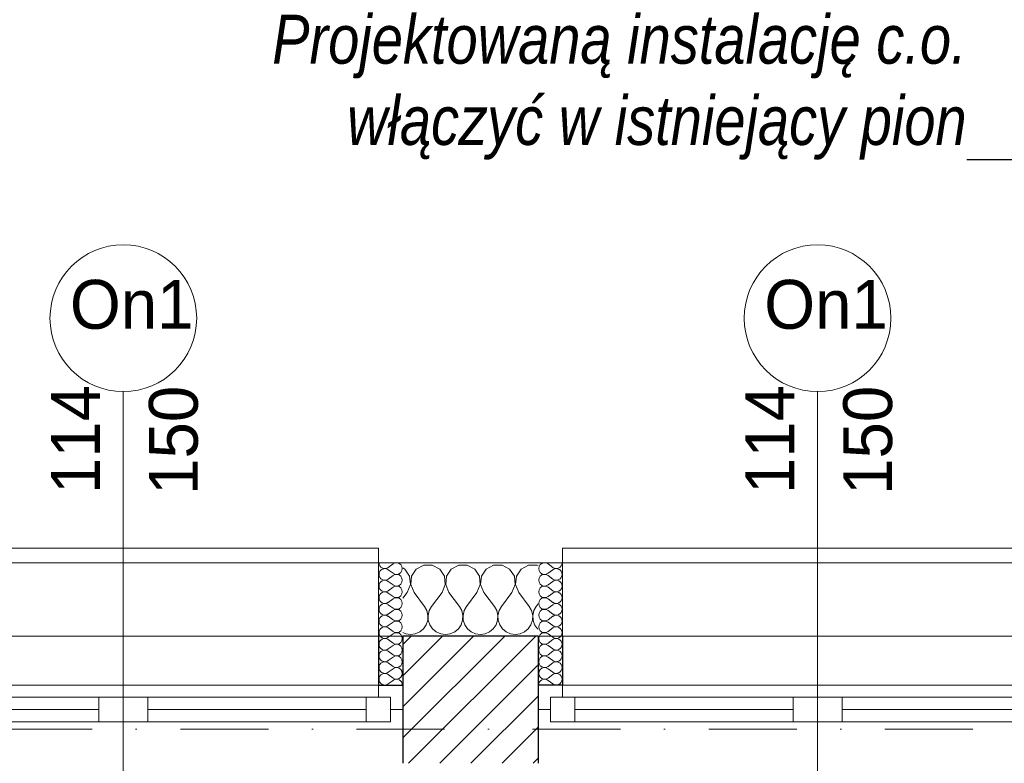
# Model space of a CAD drawing. Header units: millimetres. Extents: x 172139 to 266886, y 89525 to 138225.
# Tile 51 of 72: x 209629 to 211643, y 121266 to 122786. Entities that reach past the tile are written whole.
import ezdxf
from ezdxf.enums import TextEntityAlignment as Align

# ---------------------------------------------------------------- set-up
doc = ezdxf.new("R2010")
doc.units = ezdxf.units.MM
doc.header["$MEASUREMENT"] = 0
doc.linetypes.add('Kropki i Kreski', pattern=[360, 180, -90, 0, -90])
for name, color, linetype, lineweight in [('CO TRASA MODERNIZACJA.O.-TRASA_MODERNIZACJA_Nr_pióra__1', 7, 'Continuous', 13), ('KR_INW_Nr_pióra__101', 252, 'Continuous', 5), ('KR_INW_Nr_pióra__27', 7, 'Continuous', 25), ('KR_INW_Nr_pióra__47', 7, 'Continuous', 15), ('NAPIS_SODON_Nr_pióra__1', 7, 'Continuous', 13), ('Znaczniki okien ArchiCADa_Nr_pióra__7', 7, 'Continuous', 13)]:
    doc.layers.add(name, color=color, linetype=linetype, lineweight=lineweight)
for name, color, linetype in [('Konstrukcja - Siatki mod', 7, 'Continuous'), ('KR_INW', 7, 'Continuous'), ('NAPIS_SODON', 7, 'Continuous'), ('Znaczniki okien ArchiCADa', 7, 'Continuous')]:
    doc.layers.add(name, color=color, linetype=linetype)
for name, color, linetype, lineweight, true_color in [('Konstrukcja - Siatki mod_Nr_pióra__48', 7, 'Continuous', 15, 0xa80f02), ('KR_INW_Nr_pióra__102', 7, 'Continuous', 5, 0xcccccc), ('Okna ArchiCADa_Nr_pióra__64', 7, 'Continuous', 13, 0x41c341), ('Znaczniki okien ArchiCADa_Nr_pióra__20', 7, 'Continuous', 13, 0xb00000), ('Znaczniki okien ArchiCADa_Nr_pióra__44', 7, 'Continuous', 13, 0x029e21)]:
    doc.layers.add(name, color=color, linetype=linetype, lineweight=lineweight, true_color=true_color)
doc.styles.add('GENERATED_STYLE_1', font='txt')
doc.styles.add('GENERATED_STYLE_3', font='txt')
doc.dimstyles.new('GENERATED_STYLE__1', dxfattribs={"dimtxt": 0.18, "dimasz": 91.2, "dimexe": 0.18, "dimexo": 0.0625, "dimgap": 0.09, "dimtad": 0, "dimtih": 1, "dimtoh": 1, "dimdec": 4, "dimzin": 0, "dimdsep": 46, "dimcen": 0.09, "dimadec": 0, "dimazin": 0, "dimtfac": 1, "dimtdec": 4, "dimtmove": 0, "dimatfit": 3, "dimldrblk": 'ARROWHEAD_5', "dimfxl": 0, "dimtolj": 1, "dimtzin": 0, "dimarcsym": 0})

# ---------------------------------------------------------------- blocks, each defined once
blk = doc.blocks.new('Strop_1', base_point=(179225, 121523.3))
at = {"layer": 'NAPIS_SODON_Nr_pióra__1', "linetype": 'Continuous', "flags": 128}
blk.add_lwpolyline([(179225, 121523.3), (179225.9, 107003.8), (250898.3, 107008.3), (250897.4, 121527.8)], close=True, dxfattribs=at)
blk = doc.blocks.new('*X108')
at = {"layer": 'KR_INW_Nr_pióra__102', "linetype": 'Continuous'}
for p, q in [((210416.9, 121662.7), (210412.9, 121664.9)), ((210426.5, 121648.2), (210416.9, 121662.7)), ((210440.3, 121662.7), (210430.6, 121648.2)), ((210455.6, 121670.9), (210440.3, 121662.7)), ((210473, 121670.9), (210455.6, 121670.9)), ((210488.3, 121662.7), (210473, 121670.9)), ((210497.9, 121648.2), (210488.3, 121662.7)), ((210511.7, 121662.7), (210502.1, 121648.2)), ((210527, 121670.9), (210511.7, 121662.7)), ((210544.4, 121670.9), (210527, 121670.9)), ((210559.7, 121662.7), (210544.4, 121670.9)), ((210569.4, 121648.2), (210559.7, 121662.7)), ((210583.1, 121662.7), (210573.5, 121648.2)), ((210598.4, 121670.9), (210583.1, 121662.7)), ((210615.8, 121670.9), (210598.4, 121670.9)), ((210631.2, 121662.7), (210615.8, 121670.9)), ((210640.8, 121648.2), (210631.2, 121662.7)), ((210654.5, 121662.7), (210644.9, 121648.2)), ((210669.9, 121670.9), (210654.5, 121662.7)), ((210687.3, 121670.9), (210669.9, 121670.9)), ((210689.5, 121669.7), (210687.3, 121670.9)), ((210428.2, 121630.9), (210426.5, 121648.2)), ((210430.6, 121648.2), (210429, 121630.9)), ((210499.6, 121630.9), (210497.9, 121648.2)), ((210502.1, 121648.2), (210500.4, 121630.9)), ((210571, 121630.9), (210569.4, 121648.2)), ((210573.5, 121648.2), (210571.8, 121630.9)), ((210642.4, 121630.9), (210640.8, 121648.2)), ((210644.9, 121648.2), (210643.3, 121630.9)), ((210421.4, 121614.9), (210428.2, 121630.9)), ((210429, 121630.9), (210435.7, 121614.9)), ((210492.9, 121614.9), (210499.6, 121630.9)), ((210500.4, 121630.9), (210507.1, 121614.9)), ((210564.3, 121614.9), (210571, 121630.9)), ((210571.8, 121630.9), (210578.6, 121614.9)), ((210635.7, 121614.9), (210642.4, 121630.9)), ((210643.3, 121630.9), (210650, 121614.9)), ((210421.4, 121614.9), (210412.9, 121603.5)), ((210435.7, 121614.9), (210457.1, 121586.3)), ((210492.9, 121614.9), (210471.4, 121586.3)), ((210507.1, 121614.9), (210528.6, 121586.3)), ((210564.3, 121614.9), (210542.9, 121586.3)), ((210578.6, 121614.9), (210600, 121586.3)), ((210635.7, 121614.9), (210614.3, 121586.3)), ((210650, 121614.9), (210671.4, 121586.3)), ((210461.9, 121577.7), (210457.1, 121586.3)), ((210471.4, 121586.3), (210466.7, 121577.7)), ((210533.3, 121577.7), (210528.6, 121586.3)), ((210542.9, 121586.3), (210538.1, 121577.7)), ((210604.8, 121577.7), (210600, 121586.3)), ((210614.3, 121586.3), (210609.5, 121577.7)), ((210676.2, 121577.7), (210671.4, 121586.3)), ((210685.7, 121586.3), (210680.9, 121577.7)), ((210689.5, 121591.4), (210685.7, 121586.3)), ((210464.1, 121568.1), (210461.9, 121577.7)), ((210463.7, 121558.2), (210464.1, 121568.1)), ((210466.7, 121577.7), (210464.4, 121568.1)), ((210464.4, 121568.1), (210464.9, 121558.2)), ((210535.6, 121568.1), (210533.3, 121577.7)), ((210535.1, 121558.2), (210535.6, 121568.1)), ((210538.1, 121577.7), (210535.9, 121568.1)), ((210535.9, 121568.1), (210536.3, 121558.2)), ((210607, 121568.1), (210604.8, 121577.7)), ((210606.5, 121558.2), (210607, 121568.1)), ((210609.5, 121577.7), (210607.3, 121568.1)), ((210607.3, 121568.1), (210607.8, 121558.2)), ((210678.4, 121568.1), (210676.2, 121577.7)), ((210677.9, 121558.2), (210678.4, 121568.1)), ((210680.9, 121577.7), (210678.7, 121568.1)), ((210678.7, 121568.1), (210679.2, 121558.2)), ((210447.3, 121534.5), (210454.9, 121540.8)), ((210454.9, 121540.8), (210460.5, 121548.9)), ((210460.5, 121548.9), (210463.7, 121558.2)), ((210464.9, 121558.2), (210468.1, 121548.9)), ((210468.1, 121548.9), (210473.6, 121540.8)), ((210473.6, 121540.8), (210481.2, 121534.5)), ((210518.8, 121534.5), (210526.4, 121540.8)), ((210526.4, 121540.8), (210531.9, 121548.9)), ((210531.9, 121548.9), (210535.1, 121558.2)), ((210536.3, 121558.2), (210539.5, 121548.9)), ((210539.5, 121548.9), (210545.1, 121540.8)), ((210545.1, 121540.8), (210552.7, 121534.5)), ((210590.2, 121534.5), (210597.8, 121540.8)), ((210597.8, 121540.8), (210603.4, 121548.9)), ((210603.4, 121548.9), (210606.5, 121558.2)), ((210607.8, 121558.2), (210610.9, 121548.9)), ((210610.9, 121548.9), (210616.5, 121540.8)), ((210616.5, 121540.8), (210624.1, 121534.5)), ((210661.6, 121534.5), (210669.2, 121540.8)), ((210669.2, 121540.8), (210674.8, 121548.9)), ((210674.8, 121548.9), (210677.9, 121558.2)), ((210679.2, 121558.2), (210682.3, 121548.9)), ((210682.3, 121548.9), (210687.9, 121540.8)), ((210687.9, 121540.8), (210689.5, 121539.5)), ((210412.9, 121533.1), (210418.8, 121530.5)), ((210418.8, 121530.5), (210428.6, 121529.2)), ((210428.6, 121529.2), (210438.3, 121530.5)), ((210438.3, 121530.5), (210447.3, 121534.5)), ((210481.2, 121534.5), (210490.2, 121530.5)), ((210490.2, 121530.5), (210500, 121529.2)), ((210500, 121529.2), (210509.8, 121530.5)), ((210509.8, 121530.5), (210518.8, 121534.5)), ((210552.7, 121534.5), (210561.7, 121530.5)), ((210561.7, 121530.5), (210571.4, 121529.2)), ((210571.4, 121529.2), (210581.2, 121530.5)), ((210581.2, 121530.5), (210590.2, 121534.5)), ((210624.1, 121534.5), (210633.1, 121530.5)), ((210633.1, 121530.5), (210642.9, 121529.2)), ((210642.9, 121529.2), (210652.6, 121530.5)), ((210652.6, 121530.5), (210661.6, 121534.5))]:
    blk.add_line(p, q, dxfattribs=at)
blk = doc.blocks.new('*X128')
at = {"layer": 'KR_INW_Nr_pióra__102', "linetype": 'Continuous'}
for p, q in [((210709.8, 121673.2), (210719.3, 121666.1)), ((210709.8, 121654.2), (210719.3, 121661.3)), ((210709.8, 121649.4), (210719.3, 121642.3)), ((210709.8, 121630.4), (210719.3, 121637.5)), ((210709.8, 121625.6), (210719.3, 121618.5)), ((210709.8, 121606.5), (210719.3, 121613.7)), ((210709.8, 121601.8), (210719.3, 121594.6)), ((210709.8, 121582.7), (210719.3, 121589.9)), ((210709.8, 121578), (210719.3, 121570.8)), ((210709.8, 121558.9), (210719.3, 121566.1)), ((210709.8, 121554.2), (210719.3, 121547)), ((210709.8, 121535.1), (210719.3, 121542.3)), ((210709.8, 121530.4), (210719.3, 121523.2)), ((210709.8, 121511.3), (210719.3, 121518.5)), ((210709.8, 121506.5), (210719.3, 121499.4)), ((210709.8, 121487.5), (210719.3, 121494.6)), ((210709.8, 121482.7), (210719.3, 121475.6)), ((210709.8, 121463.7), (210719.3, 121470.8)), ((210709.8, 121458.9), (210719.3, 121451.8)), ((210709.8, 121439.9), (210719.3, 121447)), ((210709.8, 121435.1), (210719.3, 121428))]:
    blk.add_line(p, q, dxfattribs=at)
for centre, start, end in [((210702.6, 121663.7), 53.1301, 306.8699), ((210726.4, 121675.6), 233.1301, 0), ((210726.4, 121651.8), 0, 126.8699), ((210702.6, 121639.9), 53.1301, 306.8699), ((210726.4, 121651.8), 233.1301, 0), ((210726.4, 121628), 0, 126.8699), ((210702.6, 121616.1), 53.1301, 306.8699), ((210726.4, 121628), 233.1301, 0), ((210702.6, 121592.3), 53.1301, 306.8699), ((210726.4, 121604.2), 0, 126.8699), ((210726.4, 121604.2), 233.1301, 0), ((210702.6, 121568.5), 53.1301, 306.8699), ((210726.4, 121580.4), 0, 126.8699), ((210726.4, 121580.4), 233.1301, 0), ((210726.4, 121556.5), 0, 126.8699), ((210702.6, 121544.6), 53.1301, 306.8699), ((210726.4, 121556.5), 233.1301, 0), ((210726.4, 121532.7), 0, 126.8699), ((210702.6, 121520.8), 53.1301, 306.8699), ((210726.4, 121532.7), 233.1301, 0), ((210726.4, 121508.9), 0, 126.8699), ((210702.6, 121497), 53.1301, 306.8699), ((210726.4, 121508.9), 233.1301, 0), ((210702.6, 121473.2), 53.1301, 306.8699), ((210726.4, 121485.1), 0, 126.8699), ((210726.4, 121485.1), 233.1301, 0), ((210702.6, 121449.4), 53.1301, 306.8699), ((210726.4, 121461.3), 0, 126.8699), ((210726.4, 121461.3), 233.1301, 0), ((210726.4, 121437.5), 0, 126.8699), ((210702.6, 121425.6), 53.1301, 180), ((210726.4, 121437.5), 233.1301, 0)]:
    blk.add_arc(centre, 11.9, start, end, dxfattribs=at)
blk = doc.blocks.new('*X131')
at = {"layer": 'KR_INW_Nr_pióra__102', "linetype": 'Continuous'}
for p, q in [((210392.7, 121673.2), (210383.1, 121666.1)), ((210392.7, 121654.2), (210383.1, 121661.3)), ((210392.7, 121649.4), (210383.1, 121642.3)), ((210392.7, 121630.4), (210383.1, 121637.5)), ((210392.7, 121625.6), (210383.1, 121618.5)), ((210392.7, 121606.5), (210383.1, 121613.7)), ((210392.7, 121601.8), (210383.1, 121594.6)), ((210392.7, 121582.7), (210383.1, 121589.9)), ((210392.7, 121578), (210383.1, 121570.8)), ((210392.7, 121558.9), (210383.1, 121566.1)), ((210392.7, 121554.2), (210383.1, 121547)), ((210392.7, 121535.1), (210383.1, 121542.3)), ((210392.7, 121530.4), (210383.1, 121523.2)), ((210392.7, 121511.3), (210383.1, 121518.5)), ((210392.7, 121506.5), (210383.1, 121499.4)), ((210392.7, 121487.5), (210383.1, 121494.6)), ((210392.7, 121482.7), (210383.1, 121475.6)), ((210392.7, 121463.7), (210383.1, 121470.8)), ((210392.7, 121458.9), (210383.1, 121451.8)), ((210392.7, 121439.9), (210383.1, 121447)), ((210392.7, 121435.1), (210383.1, 121428))]:
    blk.add_line(p, q, dxfattribs=at)
for centre, start, end in [((210376, 121675.6), 180, 306.8699), ((210376, 121651.8), 53.1301, 180), ((210399.8, 121663.7), 233.1301, 126.8699), ((210376, 121651.8), 180, 306.8699), ((210376, 121628), 53.1301, 180), ((210399.8, 121639.9), 233.1301, 126.8699), ((210376, 121628), 180, 306.8699), ((210399.8, 121616.1), 233.1301, 126.8699), ((210376, 121604.2), 53.1301, 180), ((210376, 121604.2), 180, 306.8699), ((210399.8, 121592.3), 233.1301, 126.8699), ((210376, 121580.4), 53.1301, 180), ((210376, 121580.4), 180, 306.8699), ((210399.8, 121568.5), 233.1301, 126.8699), ((210376, 121556.5), 53.1301, 180), ((210376, 121556.5), 180, 306.8699), ((210376, 121532.7), 53.1301, 180), ((210399.8, 121544.6), 233.1301, 126.8699), ((210376, 121532.7), 180, 306.8699), ((210376, 121508.9), 53.1301, 180), ((210399.8, 121520.8), 233.1301, 126.8699), ((210376, 121508.9), 180, 306.8699), ((210399.8, 121497), 233.1301, 126.8699), ((210376, 121485.1), 53.1301, 180), ((210376, 121485.1), 180, 306.8699), ((210399.8, 121473.2), 233.1301, 126.8699), ((210376, 121461.3), 53.1301, 180), ((210376, 121461.3), 180, 306.8699), ((210399.8, 121449.4), 233.1301, 126.8699), ((210376, 121437.5), 53.1301, 180), ((210376, 121437.5), 180, 306.8699), ((210399.8, 121425.6), 0, 126.8699)]:
    blk.add_arc(centre, 11.9, start, end, dxfattribs=at)
blk = doc.blocks.new('Okno dwuskrzydłowe 19_3')
at = {"layer": 'Okna ArchiCADa_Nr_pióra__64', "linetype": 'Continuous'}
for p, q in [((-571.3, 230), (571.3, 230)), ((-546.3, 25), (-496.3, 25)), ((-546.3, -25), (-546.3, 25)), ((-496.3, 25), (-50, 25)), ((-496.3, 25), (-496.3, -25)), ((-496.3, 25), (-50, 25)), ((-50, -25), (-50, 25)), ((-50, 25), (0, 25)), ((0, 25), (0, -25)), ((0, 25), (50, 25)), ((0, -25), (0, 25)), ((50, 25), (496.3, 25)), ((50, 25), (50, -25)), ((50, 25), (496.3, 25)), ((496.3, -25), (496.3, 25)), ((496.3, 25), (546.3, 25)), ((546.3, 25), (546.3, -25)), ((-571.3, 0), (-546.3, 0)), ((-571.3, -50), (-571.3, 0)), ((-546.3, 0), (-546.3, -25)), ((-496.3, 0), (-50, 0)), ((50, 0), (496.3, 0)), ((546.3, -25), (546.3, 0)), ((546.3, 0), (571.3, 0)), ((571.3, -50), (571.3, 0)), ((-546.3, -25), (-521.3, -25)), ((-496.3, -25), (-546.3, -25)), ((-521.3, -25), (-521.3, -50)), ((-50, -25), (-496.3, -25)), ((0, -25), (-50, -25)), ((50, -25), (0, -25)), ((496.3, -25), (50, -25)), ((546.3, -25), (496.3, -25)), ((521.3, -50), (521.3, -25)), ((521.3, -25), (546.3, -25)), ((-521.3, -50), (-571.3, -50)), ((-521.3, -50), (-571.3, -50)), ((0, -50), (-521.3, -50)), ((521.3, -50), (0, -50)), ((571.3, -50), (521.3, -50)), ((521.3, -50), (571.3, -50)), ((-521.3, -300), (521.3, -300)), ((-521.3, -300), (-521.3, -330)), ((521.3, -330), (521.3, -300)), ((-521.3, -330), (521.3, -330))]:
    blk.add_line(p, q, dxfattribs=at)
blk = doc.blocks.new('Znacznik O 19')
at = {"layer": 'Znaczniki okien ArchiCADa_Nr_pióra__20', "linetype": 'Continuous'}
blk.add_line((0, 350), (0, -830), dxfattribs=at)
at = {"layer": 'Znaczniki okien ArchiCADa_Nr_pióra__44', "linetype": 'Continuous'}
for start, end in [(0, 180), (180, 0)]:
    blk.add_arc((0, 500), 150, start, end, dxfattribs=at)
at = {"layer": 'Znaczniki okien ArchiCADa_Nr_pióra__7', "style": 'GENERATED_STYLE_1'}
for tag, p in [('AC_MarkerText_2', (-17.6, 138.6)), ('AC_MarkerText_3', (182.4, 138.7))]:
    blk.add_attdef(tag, text='', height=100, rotation=90, dxfattribs=at).set_placement(p, align=Align.BOTTOM_LEFT)
for tag, p in [('AC_WIDO_ID', (-109.2, 448.3)), ('AC_MarkerText_4', (-144, -758))]:
    blk.add_attdef(tag, text='', height=100, dxfattribs=at).set_placement(p, align=Align.BOTTOM_LEFT)
blk = doc.blocks.new('Okno dwuskrzydłowe 19_4')
at = {"layer": 'Okna ArchiCADa_Nr_pióra__64', "linetype": 'Continuous'}
for p, q in [((-571.6, 230), (571.6, 230)), ((-546.6, 25), (-496.6, 25)), ((-546.6, -25), (-546.6, 25)), ((-496.6, 25), (-50, 25)), ((-496.6, 25), (-496.6, -25)), ((-496.6, 25), (-50, 25)), ((-50, -25), (-50, 25)), ((-50, 25), (0, 25)), ((0, 25), (0, -25)), ((0, 25), (50, 25)), ((0, -25), (0, 25)), ((50, 25), (496.6, 25)), ((50, 25), (50, -25)), ((50, 25), (496.6, 25)), ((496.6, -25), (496.6, 25)), ((496.6, 25), (546.6, 25)), ((546.6, 25), (546.6, -25)), ((-571.6, 0), (-546.6, 0)), ((-571.6, -50), (-571.6, 0)), ((-546.6, 0), (-546.6, -25)), ((-496.6, 0), (-50, 0)), ((50, 0), (496.6, 0)), ((546.6, -25), (546.6, 0)), ((546.6, 0), (571.6, 0)), ((571.6, -50), (571.6, 0)), ((-546.6, -25), (-521.6, -25)), ((-496.6, -25), (-546.6, -25)), ((-521.6, -25), (-521.6, -50)), ((-50, -25), (-496.6, -25)), ((0, -25), (-50, -25)), ((50, -25), (0, -25)), ((496.6, -25), (50, -25)), ((546.6, -25), (496.6, -25)), ((521.6, -50), (521.6, -25)), ((521.6, -25), (546.6, -25)), ((-521.6, -50), (-571.6, -50)), ((-521.6, -50), (-571.6, -50)), ((0, -50), (-521.6, -50)), ((521.6, -50), (0, -50)), ((571.6, -50), (521.6, -50)), ((521.6, -50), (571.6, -50)), ((-521.6, -300), (521.6, -300)), ((-521.6, -300), (-521.6, -330)), ((521.6, -330), (521.6, -300)), ((-521.6, -330), (521.6, -330))]:
    blk.add_line(p, q, dxfattribs=at)
blk = doc.blocks.new('Ściana_1', base_point=(179075.1, 121675.6))
at = {"layer": 'KR_INW_Nr_pióra__101', "linetype": 'Continuous'}
h = blk.add_hatch(dxfattribs=at)
h.set_pattern_fill('Cegła_licówka', color=256, style=0, pattern_type=2)
h.set_pattern_definition([(45, (0, 0), (-31.819804, 31.819804), [])])
h.paths.add_polyline_path([(210412.9, 121375.6), (210412.9, 121265.6), (210689.5, 121265.6), (210689.5, 121375.6), (210689.5, 121425.6), (210689.5, 121525.6), (210412.9, 121525.6), (210412.9, 121425.6)])
at = {"layer": 'KR_INW_Nr_pióra__27', "linetype": 'Continuous'}
for p, q in [((210362.9, 121525.6), (210362.9, 121425.6)), ((210689.5, 121525.6), (210412.9, 121525.6)), ((210412.9, 121525.6), (210412.9, 121425.6)), ((210689.5, 121525.6), (210689.5, 121425.6)), ((210739.5, 121525.6), (210739.5, 121425.6)), ((210362.9, 121425.6), (210412.9, 121425.6)), ((210412.9, 121425.6), (210412.9, 121375.6)), ((210739.5, 121425.6), (210689.5, 121425.6)), ((210689.5, 121425.6), (210689.5, 121375.6)), ((210412.9, 121375.6), (210412.9, 121265.6)), ((210689.5, 121375.6), (210689.5, 121265.6))]:
    blk.add_line(p, q, dxfattribs=at)
at = {"layer": 'KR_INW_Nr_pióra__47', "linetype": 'Continuous'}
for p, q in [((210412.9, 121675.6), (210362.9, 121675.6)), ((210362.9, 121425.6), (210362.9, 121675.6)), ((210362.9, 121675.6), (210362.9, 121525.6)), ((210689.5, 121675.6), (210739.5, 121675.6)), ((210739.5, 121425.6), (210739.5, 121675.6)), ((210739.5, 121675.6), (210739.5, 121525.6)), ((210412.9, 121425.6), (210362.9, 121425.6)), ((210689.5, 121425.6), (210739.5, 121425.6))]:
    blk.add_line(p, q, dxfattribs=at)
at = {"layer": 'KR_INW_Nr_pióra__47', "linetype": 'Continuous', "flags": 128}
blk.add_lwpolyline([(210689.5, 121675.6), (210412.9, 121675.6)], dxfattribs=at)
at = {"layer": 'KR_INW'}
for name in ['*X131', '*X108', '*X128']:
    blk.add_blockref(name, (0, 0), dxfattribs=at)
at = {"layer": 'Okna ArchiCADa_Nr_pióra__64', "linetype": 'Continuous', "xscale": -1, "zscale": 1000, "rotation": 180}
for name, p in [('Okno dwuskrzydłowe 19_4', (209841.3, 121375.6)), ('Okno dwuskrzydłowe 19_3', (211260.8, 121375.6))]:
    blk.add_blockref(name, p, dxfattribs=at)
at = {"layer": 'Znaczniki okien ArchiCADa', "color": 14, "lineweight": 13, "true_color": 0xb00000}
ref = blk.add_blockref('Znacznik O 19', (209841.3, 121675.6), dxfattribs=at)
ref.add_attrib('AC_MarkerText_2', '114', dxfattribs={"layer": 'Znaczniki okien ArchiCADa_Nr_pióra__7', "color": 7, "height": 100, "rotation": 90, "style": 'GENERATED_STYLE_1'}).set_placement((209823.6, 121816), align=Align.BOTTOM_LEFT)
ref.add_attrib('AC_MarkerText_3', '150', dxfattribs={"layer": 'Znaczniki okien ArchiCADa_Nr_pióra__7', "color": 7, "height": 100, "rotation": 90, "style": 'GENERATED_STYLE_1'}).set_placement((210023.6, 121814.3), align=Align.BOTTOM_LEFT)
ref.add_attrib('AC_MarkerText_4', 'hp 88', dxfattribs={"layer": 'Znaczniki okien ArchiCADa_Nr_pióra__7', "color": 7, "height": 100, "style": 'GENERATED_STYLE_1'}).set_placement((209697.3, 120917.6), align=Align.BOTTOM_LEFT)
ref.add_attrib('AC_WIDO_ID', 'On1', dxfattribs={"layer": 'Znaczniki okien ArchiCADa_Nr_pióra__7', "color": 7, "height": 100, "style": 'GENERATED_STYLE_1'}).set_placement((209732.1, 122123.9), align=Align.BOTTOM_LEFT)
ref = blk.add_blockref('Znacznik O 19', (211260.8, 121675.6), dxfattribs=at)
ref.add_attrib('AC_MarkerText_2', '114', dxfattribs={"layer": 'Znaczniki okien ArchiCADa_Nr_pióra__7', "color": 7, "height": 100, "rotation": 90, "style": 'GENERATED_STYLE_1'}).set_placement((211243.2, 121816), align=Align.BOTTOM_LEFT)
ref.add_attrib('AC_MarkerText_3', '150', dxfattribs={"layer": 'Znaczniki okien ArchiCADa_Nr_pióra__7', "color": 7, "height": 100, "rotation": 90, "style": 'GENERATED_STYLE_1'}).set_placement((211443.2, 121814.3), align=Align.BOTTOM_LEFT)
ref.add_attrib('AC_MarkerText_4', 'hp 88', dxfattribs={"layer": 'Znaczniki okien ArchiCADa_Nr_pióra__7', "color": 7, "height": 100, "style": 'GENERATED_STYLE_1'}).set_placement((211116.8, 120917.6), align=Align.BOTTOM_LEFT)
ref.add_attrib('AC_WIDO_ID', 'On1', dxfattribs={"layer": 'Znaczniki okien ArchiCADa_Nr_pióra__7', "color": 7, "height": 100, "style": 'GENERATED_STYLE_1'}).set_placement((211151.7, 122123.9), align=Align.BOTTOM_LEFT)
blk = doc.blocks.new('ARROWHEAD_5')
at = {"color": 0, "linetype": 'Continuous', "lineweight": 0}
blk.add_line((0, 0), (-1, 0), dxfattribs=at)
blk.add_solid([(-1, 0.2679), (0, 0), (-1, -0.2679), (-1, 0.2679)], dxfattribs=at)
blk = doc.blocks.new('Standardowy znacznik siatki_10')
at = {"layer": 'Konstrukcja - Siatki mod_Nr_pióra__48', "linetype": 'Kropki i Kreski'}
blk.add_line((1000, 0), (72912, 0), dxfattribs=at)

msp = doc.modelspace()

# ---------------------------------------------------------------- block references
at = {"layer": 'Konstrukcja - Siatki mod', "color": 8, "linetype": 'Continuous', "lineweight": 13, "zscale": 1000}
msp.add_blockref('Standardowy znacznik siatki_10', (177989.3, 121335.6), dxfattribs=at)
at = {"layer": 'KR_INW'}
msp.add_blockref('Ściana_1', (179075.1, 121675.6), dxfattribs=at)
at = {"layer": 'NAPIS_SODON', "linetype": 'Continuous'}
msp.add_blockref('Strop_1', (179225, 121523.3), dxfattribs=at)

# ---------------------------------------------------------------- texts
at = {"layer": 'CO TRASA MODERNIZACJA.O.-TRASA_MODERNIZACJA_Nr_pióra__1', "linetype": 'Continuous', "insert": (211565.6, 122499.6), "char_height": 100, "attachment_point": 9, "line_spacing_factor": 0.996429, "style": 'GENERATED_STYLE_3'}
msp.add_mtext('\\A1;{\\fArial Narrow|b0|i1|c238|p34;Projektowaną instalację c.o. \\P\\fArial Narrow|b0|i1|c238|p34;włączyć w istniejący pion }', dxfattribs=at)

# ---------------------------------------------------------------- leaders
at = {"layer": 'CO TRASA MODERNIZACJA.O.-TRASA_MODERNIZACJA_Nr_pióra__1', "linetype": 'Continuous', "annotation_type": 0, "has_hookline": 1, "hookline_direction": 1, "text_width": 1403.9}
msp.add_leader([(212530.3, 121283), (212101.6, 122499.6), (211565.7, 122499.6)], dimstyle='GENERATED_STYLE__1', dxfattribs=at)

doc.saveas('drawing.dxf')
